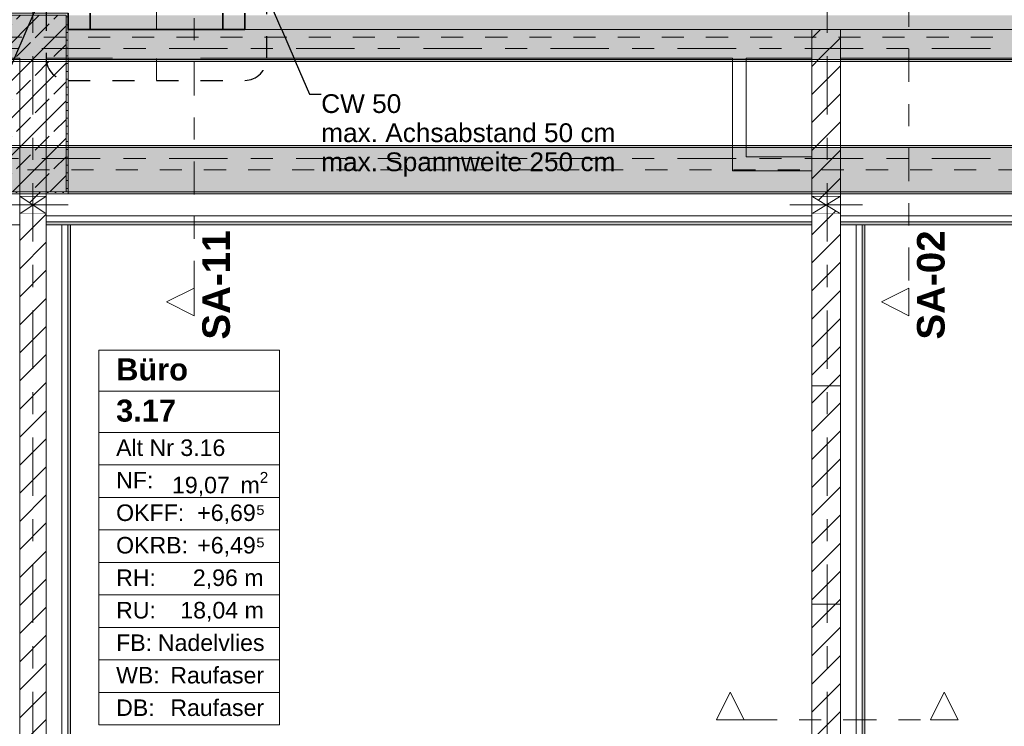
# Model space of a CAD drawing. Header units: metres. Extents: x -3.6 to 84.5, y -11 to 16.8.
# Tile 117 of 256: x 18.5 to 22.9, y 2.8 to 6. Entities that reach past the tile are written whole.
import ezdxf

# ---------------------------------------------------------------- set-up
doc = ezdxf.new("R2010")
doc.units = ezdxf.units.M
doc.header["$MEASUREMENT"] = 0
for name, pattern in [('Achse', [0.2, 0.1, -0.05, 0, -0.05]), ('Punktlinie eng', [0.0375, 0.0125, -0.025]), ('Schnittlinie', [0.3, 0.15, -0.075, 0, -0.075]), ('Strichlinie doppelt', [0.546806, 0.264583, -0.105833, 0.070556, -0.105833]), ('Strichlinie eng', [0.115, 0.075, -0.04]), ('Wipeout_Contour', [1, 0, -1])]:
    doc.linetypes.add(name, pattern=pattern)
for name, color, linetype in [('203 - Marker.Schnitt - Ausbaudetail SA', 7, 'Continuous'), ('208 - Marker.Detail', 7, 'Continuous'), ('401 - Zone.Raum_ Raumbegrenzung_ Whg.', 7, 'Continuous'), ('451 - Universal.Achsen Raster', 7, 'Continuous'), ('605 - Struktur.Wand Innen', 7, 'Continuous'), ('607 - Struktur.Stütze', 7, 'Continuous'), ('608 - Struktur.Träger', 7, 'Continuous'), ('Abbruch_605 - Struktur.Wand Innen', 7, 'Continuous'), ('Abbruch_606 - Struktur.Wand Innen Ausbau', 7, 'Continuous'), ('Neubau_154 - Bemaßung_ Beschriftung.Ausbau - Deckenspiegel', 7, 'Continuous'), ('Neubau_605 - Struktur.Wand Innen', 7, 'Continuous'), ('Neubau_653 - Abdeckung.TB Verkofferung', 7, 'Continuous')]:
    doc.layers.add(name, color=color, linetype=linetype)
doc.styles.add('ERSTELLTER_STIL_1', font='txt')
doc.styles.add('ERSTELLTER_STIL_2', font='txt')
doc.linetypes.add('Abbruch 1', pattern='A,0,[1,2022.0244.A_L5A-PL04.04_iB_Deckenspiegel 2.OG1.Shx,S=0.001984,R=0,X=0,Y=0],-0.25,0', length=0.25)
doc.dimstyles.new('ERSTELLTER_STIL__5', dxfattribs={"dimtxt": 0.18, "dimasz": 0.02736, "dimexe": 0.18, "dimexo": 0.0625, "dimgap": 0, "dimtad": 0, "dimtih": 1, "dimtoh": 1, "dimdec": 4, "dimzin": 0, "dimdsep": 46, "dimcen": 0.09, "dimadec": 0, "dimazin": 0, "dimtfac": 1, "dimtdec": 4, "dimtmove": 0, "dimatfit": 3, "dimldrblk": 'ARROWHEAD_11', "dimfxl": 1, "dimtolj": 1, "dimtzin": 0, "dimarcsym": 0})
pattern_1 = [(45, (0, 0), (-0.01767767, 0.01767767), [0, -0.025])]
pattern_2 = [(45, (0, 0), (-0.08485281, 0.08485281), []), (45, (-0.04243, 0.04243), (-0.08485281, 0.08485281), [0.09, -0.03])]
pattern_3 = [(45, (0, 0), (-0.0636396, 0.0636396), [])]

# ---------------------------------------------------------------- blocks, each defined once
blk = doc.blocks.new('ARROWHEAD_11')
at = {"color": 0, "linetype": 'Continuous', "lineweight": 0}
blk.add_line((0, 0), (-1, 0), dxfattribs=at)
at = {"color": 0, "linetype": 'Continuous', "lineweight": 0, "const_width": 0.25, "flags": 128}
blk.add_lwpolyline([(-0.125, 0, 1), (0.125, 0, 1)], format="xyb", close=True, dxfattribs=at)

msp = doc.modelspace()

# ---------------------------------------------------------------- hatches: boundary and pattern name
at = {"layer": '607 - Struktur.Stütze', "linetype": 'Continuous', "lineweight": 0, "true_color": 0x000000}
h = msp.add_hatch(dxfattribs=at)
h.set_pattern_fill('Gips_0001', color=18, style=0, pattern_type=2)
h.set_pattern_definition(pattern_1)
h.paths.add_polyline_path([(18.37, 6.01), (18.37, 5.19), (18.47, 5.19), (18.47, 5.2), (18.38, 5.2), (18.38, 6), (18.68, 6), (18.68, 5.2), (18.59, 5.2), (18.59, 5.19), (18.69, 5.19), (18.69, 6.01)])
h = msp.add_hatch(dxfattribs=at)
h.set_pattern_fill('Beton__Stahlbeton_0001', color=18, style=0, pattern_type=2)
h.set_pattern_definition(pattern_2)
h.paths.add_polyline_path([(18.38, 5.2), (18.68, 5.2), (18.68, 6), (18.38, 6)])
at = {"layer": 'Abbruch_605 - Struktur.Wand Innen', "linetype": 'Continuous', "lineweight": 0, "true_color": 0x000000}
h = msp.add_hatch(dxfattribs=at)
h.set_pattern_fill('MW_Ziegel_0001', color=18, style=0, pattern_type=2)
h.set_pattern_definition(pattern_3)
h.paths.add_polyline_path([(18.47, 5.18), (18.53, 5.14), (18.59, 5.18)])
h = msp.add_hatch(dxfattribs=at)
h.set_pattern_fill('MW_Ziegel_0001', color=18, style=0, pattern_type=2)
h.set_pattern_definition(pattern_3)
h.paths.add_polyline_path([(22.19, 5.18), (22.06, 5.18), (22.125, 5.14)])
h = msp.add_hatch(dxfattribs=at)
h.set_pattern_fill('MW_Ziegel_0001', color=18, style=0, pattern_type=2)
h.set_pattern_definition(pattern_3)
h.paths.add_polyline_path([(18.47, 5.1), (18.59, 5.1), (18.53, 5.14)])
h = msp.add_hatch(dxfattribs=at)
h.set_pattern_fill('MW_Ziegel_0001', color=18, style=0, pattern_type=2)
h.set_pattern_definition(pattern_3)
h.paths.add_polyline_path([(22.06, 5.1), (22.19, 5.1), (22.125, 5.14)])
at = {"layer": 'Neubau_605 - Struktur.Wand Innen', "linetype": 'Continuous', "lineweight": 0, "true_color": 0x000000}
for points in [[(19.29, 5.935), (18.89, 5.935), (19.09, 5.87)], [(18.89, 5.805), (19.29, 5.805), (19.09, 5.87)]]:
    msp.add_hatch(color=18, dxfattribs=at).paths.add_polyline_path(points)
at = {"layer": 'Neubau_653 - Abdeckung.TB Verkofferung', "linetype": 'Continuous', "lineweight": 0, "true_color": 0x000000}
h = msp.add_hatch(dxfattribs=at)
h.set_pattern_fill('Gips_0001', color=18, style=0, pattern_type=2)
h.set_pattern_definition(pattern_1)
h.paths.add_polyline_path([(18.59, 5.0505), (22.06, 5.0505), (22.06, 5.063), (18.59, 5.063)])
h = msp.add_hatch(dxfattribs=at)
h.set_pattern_fill('Gips_0001', color=18, style=0, pattern_type=2)
h.set_pattern_definition(pattern_1)
h.paths.add_polyline_path([(18.7, 1.01), (18.7, 5.0505), (18.6875, 5.0505), (18.6875, 1.01)])
h = msp.add_hatch(dxfattribs=at)
h.set_pattern_fill('Gips_0001', color=18, style=0, pattern_type=2)
h.set_pattern_definition(pattern_1)
h.paths.add_polyline_path([(22.19, 5.0505), (25.66, 5.0505), (25.66, 5.063), (22.19, 5.063)])
h = msp.add_hatch(dxfattribs=at)
h.set_pattern_fill('Gips_0001', color=18, style=0, pattern_type=2)
h.set_pattern_definition(pattern_1)
h.paths.add_polyline_path([(22.3, 1.01), (22.3, 5.0505), (22.2875, 5.0505), (22.2875, 1.01)])

# ---------------------------------------------------------------- linework, layer by layer
at = {"layer": '208 - Marker.Detail', "color": 30, "linetype": 'Punktlinie eng', "lineweight": 25, "true_color": 0xff6e00}
for p, q in [((18.59, 8.23), (18.59, 5.805)), ((18.69, 5.705), (19.49, 5.705))]:
    msp.add_line(p, q, dxfattribs=at)
at = {"layer": '401 - Zone.Raum_ Raumbegrenzung_ Whg.', "color": 7, "linetype": 'Continuous', "lineweight": 9}
for p, q in [((19.6473, 4.4821), (18.8285, 4.4821)), ((18.8285, 4.4821), (18.8285, 2.783)), ((18.8285, 4.4821), (19.6473, 4.4821)), ((18.8285, 4.2955), (18.8285, 4.4821)), ((19.6473, 2.783), (19.6473, 4.4821)), ((19.6473, 4.4821), (19.6473, 4.2955)), ((19.6473, 4.2955), (18.8285, 4.2955)), ((18.8285, 4.2955), (19.6473, 4.2955)), ((18.8285, 4.1089), (18.8285, 4.2955)), ((19.6473, 4.2955), (19.6473, 4.1089)), ((19.6473, 4.1089), (18.8285, 4.1089)), ((18.8285, 4.1089), (19.6473, 4.1089)), ((18.8285, 3.9615), (18.8285, 4.1089)), ((19.6473, 4.1089), (19.6473, 3.9615)), ((19.6473, 3.9615), (18.8285, 3.9615)), ((18.8285, 3.9615), (19.6473, 3.9615)), ((18.8285, 3.8142), (18.8285, 3.9615)), ((19.6473, 3.9615), (19.6473, 3.8142)), ((19.6473, 3.8142), (18.8285, 3.8142)), ((18.8285, 3.8142), (19.6473, 3.8142)), ((18.8285, 3.6669), (18.8285, 3.8142)), ((19.6473, 3.8142), (19.6473, 3.6669)), ((19.6473, 3.6669), (18.8285, 3.6669)), ((18.8285, 3.6669), (19.6473, 3.6669)), ((18.8285, 3.5196), (18.8285, 3.6669)), ((19.6473, 3.6669), (19.6473, 3.5196)), ((19.6473, 3.5196), (18.8285, 3.5196)), ((18.8285, 3.5196), (19.6473, 3.5196)), ((18.8285, 3.3723), (18.8285, 3.5196)), ((19.6473, 3.5196), (19.6473, 3.3723)), ((19.6473, 3.3723), (18.8285, 3.3723)), ((18.8285, 3.3723), (19.6473, 3.3723)), ((18.8285, 3.2249), (18.8285, 3.3723)), ((19.6473, 3.3723), (19.6473, 3.2249)), ((19.6473, 3.2249), (18.8285, 3.2249)), ((18.8285, 3.2249), (19.6473, 3.2249)), ((18.8285, 3.0776), (18.8285, 3.2249)), ((19.6473, 3.2249), (19.6473, 3.0776)), ((19.6473, 3.0776), (18.8285, 3.0776)), ((18.8285, 3.0776), (19.6473, 3.0776)), ((18.8285, 2.9303), (18.8285, 3.0776)), ((19.6473, 3.0776), (19.6473, 2.9303)), ((19.6473, 2.9303), (18.8285, 2.9303)), ((18.8285, 2.9303), (19.6473, 2.9303)), ((18.8285, 2.783), (18.8285, 2.9303)), ((19.6473, 2.9303), (19.6473, 2.783)), ((18.8285, 2.783), (19.6473, 2.783)), ((19.6473, 2.783), (18.8285, 2.783))]:
    msp.add_line(p, q, dxfattribs=at)
at = {"layer": '605 - Struktur.Wand Innen', "color": 7, "linetype": 'Continuous', "lineweight": 13, "flags": 128}
for points in [[(19.29, 5.935), (18.89, 5.935)], [(18.89, 5.805), (19.29, 5.805)]]:
    msp.add_lwpolyline(points, dxfattribs=at)
at = {"layer": '607 - Struktur.Stütze', "color": 7, "linetype": 'Continuous', "lineweight": 5, "flags": 128}
msp.add_lwpolyline([(18.59, 5.19), (18.69, 5.19), (18.69, 6.01), (18.37, 6.01), (18.37, 5.19), (18.47, 5.19)], dxfattribs=at)
at = {"layer": '607 - Struktur.Stütze', "color": 7, "linetype": 'Continuous', "lineweight": 13, "flags": 128}
msp.add_lwpolyline([(18.38, 5.2), (18.68, 5.2), (18.68, 6), (18.38, 6)], close=True, dxfattribs=at)
at = {"layer": '608 - Struktur.Träger', "color": 7, "linetype": 'Continuous', "lineweight": 13}
msp.add_line((18.69, 5.4), (18.37, 5.4), dxfattribs=at)
at = {"layer": '608 - Struktur.Träger', "color": 7, "linetype": 'Continuous', "lineweight": 5}
for p, q in [((18.69, 5.41), (18.69, 5.4)), ((18.69, 5.2), (18.69, 5.19))]:
    msp.add_line(p, q, dxfattribs=at)
at = {"layer": 'Abbruch_605 - Struktur.Wand Innen', "color": 160, "linetype": 'Abbruch 1', "lineweight": 5, "true_color": 0x3232ff}
for p, q in [((19.09, 6.035), (19.09, 5.705)), ((18.37, 5.14), (18.69, 5.14)), ((18.37, 5.14), (18.69, 5.14)), ((21.96, 5.14), (22.29, 5.14)), ((21.96, 5.14), (22.29, 5.14))]:
    msp.add_line(p, q, dxfattribs=at)
at = {"layer": 'Abbruch_605 - Struktur.Wand Innen', "color": 7, "linetype": 'Abbruch 1', "lineweight": 13}
for p, q in [((18.89, 5.935), (18.89, 5.805)), ((19.29, 5.805), (19.29, 5.935))]:
    msp.add_line(p, q, dxfattribs=at)
at = {"layer": 'Abbruch_605 - Struktur.Wand Innen', "color": 7, "linetype": 'Abbruch 1', "lineweight": 18}
for p, q in [((18.59, 5.18), (18.47, 5.18)), ((22.19, 5.18), (22.06, 5.18)), ((18.47, 5.1), (18.59, 5.1)), ((22.06, 5.1), (22.19, 5.1))]:
    msp.add_line(p, q, dxfattribs=at)
at = {"layer": 'Abbruch_605 - Struktur.Wand Innen', "color": 7, "linetype": 'Abbruch 1', "lineweight": 18, "flags": 128}
for points in [[(18.47, 5.18), (18.47, 5.1)], [(18.59, 5.1), (18.59, 5.18)], [(22.06, 5.18), (22.06, 5.1)], [(22.19, 5.1), (22.19, 5.18)]]:
    msp.add_lwpolyline(points, dxfattribs=at)
at = {"layer": 'Abbruch_606 - Struktur.Wand Innen Ausbau', "color": 7, "linetype": 'Abbruch 1', "lineweight": 13, "flags": 128}
msp.add_lwpolyline([(21.7, 5.295), (21.7125, 5.295)], dxfattribs=at)
at = {"layer": 'Neubau_605 - Struktur.Wand Innen', "color": 1, "linetype": 'Strichlinie eng', "lineweight": 9}
for p, q in [((18.89, 5.935), (19.29, 5.805)), ((19.29, 5.935), (18.89, 5.805))]:
    msp.add_line(p, q, dxfattribs=at)
at = {"layer": 'Neubau_605 - Struktur.Wand Innen', "color": 1, "linetype": 'Continuous', "lineweight": 9}
for p, q in [((18.47, 5.1), (18.59, 5.18)), ((18.47, 5.18), (18.59, 5.1)), ((22.06, 5.1), (22.19, 5.18)), ((22.06, 5.18), (22.19, 5.1))]:
    msp.add_line(p, q, dxfattribs=at)
at = {"layer": 'Neubau_653 - Abdeckung.TB Verkofferung', "color": 1, "linetype": 'Continuous', "lineweight": 9}
for p, q in [((11.4, 5.805), (18.47, 5.805)), ((18.47, 5.0505), (18.47, 5.805)), ((18.59, 5.805), (22.06, 5.805)), ((18.59, 5.0505), (18.59, 5.805)), ((22.06, 5.0505), (22.06, 5.805)), ((22.19, 5.805), (25.66, 5.805)), ((22.19, 5.0505), (22.19, 5.805)), ((11.4, 5.0505), (18.47, 5.0505)), ((18.59, 5.0505), (22.06, 5.0505)), ((18.7, 1.01), (18.7, 5.0505)), ((22.19, 5.0505), (25.66, 5.0505)), ((22.3, 1.01), (22.3, 5.0505))]:
    msp.add_line(p, q, dxfattribs=at)
at = {"layer": 'Neubau_653 - Abdeckung.TB Verkofferung', "color": 1, "linetype": 'Continuous', "lineweight": 5}
for p, q in [((22.06, 5.19), (18.59, 5.19)), ((25.66, 5.19), (22.19, 5.19)), ((22.06, 5.09), (18.59, 5.09)), ((25.66, 5.09), (22.19, 5.09)), ((22.06, 5.063), (18.59, 5.063)), ((22.06, 5.0505), (18.59, 5.0505)), ((18.6605, 5.0505), (18.6605, 1.01)), ((18.6875, 5.0505), (18.6875, 1.01)), ((18.7, 5.0505), (18.7, 1.01)), ((25.66, 5.063), (22.19, 5.063)), ((25.66, 5.0505), (22.19, 5.0505)), ((22.2605, 5.0505), (22.2605, 1.01)), ((22.2875, 5.0505), (22.2875, 1.01)), ((22.3, 5.0505), (22.3, 1.01))]:
    msp.add_line(p, q, dxfattribs=at)
at = {"layer": 'Neubau_653 - Abdeckung.TB Verkofferung', "color": 1, "linetype": 'Continuous', "lineweight": 5, "flags": 128}
for points in [[(18.59, 5.19), (18.59, 5.09), (18.59, 5.063), (18.59, 5.0505)], [(22.06, 5.19), (22.06, 5.09), (22.06, 5.063), (22.06, 5.0505)], [(22.19, 5.19), (22.19, 5.09), (22.19, 5.063), (22.19, 5.0505)], [(18.7, 5.0505), (18.6875, 5.0505), (18.6605, 5.0505)], [(22.3, 5.0505), (22.2875, 5.0505), (22.2605, 5.0505)]]:
    msp.add_lwpolyline(points, dxfattribs=at)

# ---------------------------------------------------------------- texts
at = {"layer": '203 - Marker.Schnitt - Ausbaudetail SA', "color": 7, "lineweight": 13, "char_height": 0.125, "attachment_point": 9, "rotation": 90, "style": 'ERSTELLTER_STIL_1'}
for s, insert in [('\\A1;{\\pqr;\\pt0;\\fArial|b1|i0|c0|p38;SA-11}', (19.4242, 5.0246)), ('\\A1;{\\pqr;\\pt0;\\fArial|b1|i0|c0|p38;SA-02}', (22.6633, 5.0246))]:
    msp.add_mtext(s, dxfattribs=dict(at, insert=insert))
at = {"layer": '401 - Zone.Raum_ Raumbegrenzung_ Whg.', "color": 7, "lineweight": 9, "attachment_point": 1}
for s, insert, char_height, style in [('\\A1;{\\pqj;\\pt0;\\fArial|b1|i0|c0|p38;}', (19.5687, 4.4673), 0.1, 'ERSTELLTER_STIL_1'), ('\\A1;{\\pqj;\\pt0;\\fArial|b1|i0|c0|p38;Büro}', (18.907, 4.4445), 0.1, 'ERSTELLTER_STIL_1'), ('\\A1;{\\pql;\\pt0;\\fArial|b1|i0|c0|p38;3.17}', (18.907, 4.2579), 0.1, 'ERSTELLTER_STIL_1'), ('\\A1;{\\pqj;\\pt0;\\fArial|b1|i0|c0|p38;}', (19.5687, 4.2807), 0.1, 'ERSTELLTER_STIL_1'), ('\\A1;{\\pqj;\\pt0;\\fArial|b0|i0|c0|p38;Alt Nr 3.16}', (18.907, 4.077), 0.075, 'ERSTELLTER_STIL_2'), ('\\A1;{\\pqj;\\pt0;\\fArial|b0|i0|c0|p38;}', (19.5687, 4.0941), 0.075, 'ERSTELLTER_STIL_2'), ('\\A1;{\\pqj;\\pt0;\\fArial|b0|i0|c0|p38;NF: }', (18.907, 3.9297), 0.075, 'ERSTELLTER_STIL_2'), ('\\A1;{\\pql;\\pt0,0.05;\\fArial|b0|i0|c0|p38;19,07\\fArial|b0|i0|c0|p38;\\A1{\\H.66x;\\S^  ;}\\fArial|b0|i0|c0|p38; m\\fArial|b0|i0|c0|p38;\\A1{\\H.66x;\\S2^  ;}}', (19.1602, 3.9297), 0.075, 'ERSTELLTER_STIL_2'), ('\\A1;{\\pqj;\\pt0;\\fArial|b0|i0|c0|p38;+6,69⁵}', (19.2746, 3.7823), 0.075, 'ERSTELLTER_STIL_2'), ('\\A1;{\\pqj;\\pt0;\\fArial|b0|i0|c0|p38;OKFF: }', (18.907, 3.7823), 0.075, 'ERSTELLTER_STIL_2'), ('\\A1;{\\pqj;\\pt0;\\fArial|b0|i0|c0|p38;OKRB: }', (18.907, 3.635), 0.075, 'ERSTELLTER_STIL_2'), ('\\A1;{\\pqj;\\pt0;\\fArial|b0|i0|c0|p38;+6,49⁵}', (19.2746, 3.635), 0.075, 'ERSTELLTER_STIL_2'), ('\\A1;{\\pqj;\\pt0;\\fArial|b0|i0|c0|p38;RH: }', (18.907, 3.4877), 0.075, 'ERSTELLTER_STIL_2'), ('\\A1;{\\pqj;\\pt0;\\fArial|b0|i0|c0|p38;2,96 m}', (19.2547, 3.4877), 0.075, 'ERSTELLTER_STIL_2'), ('\\A1;{\\pqj;\\pt0;\\fArial|b0|i0|c0|p38;RU: }', (18.907, 3.3404), 0.075, 'ERSTELLTER_STIL_2'), ('\\A1;{\\pqj;\\pt0;\\fArial|b0|i0|c0|p38;18,04 m}', (19.1978, 3.3404), 0.075, 'ERSTELLTER_STIL_2'), ('\\A1;{\\pqj;\\pt0;\\fArial|b0|i0|c0|p38;FB: }', (18.907, 3.1931), 0.075, 'ERSTELLTER_STIL_2'), ('\\A1;{\\pqj;\\pt0;\\fArial|b0|i0|c0|p38;Nadelvlies}', (19.0963, 3.1931), 0.075, 'ERSTELLTER_STIL_2'), ('\\A1;{\\pqj;\\pt0;\\fArial|b0|i0|c0|p38;WB: }', (18.907, 3.0457), 0.075, 'ERSTELLTER_STIL_2'), ('\\A1;{\\pqj;\\pt0;\\fArial|b0|i0|c0|p38;Raufaser}', (19.1525, 3.0457), 0.075, 'ERSTELLTER_STIL_2'), ('\\A1;{\\pqj;\\pt0;\\fArial|b0|i0|c0|p38;Raufaser}', (19.1525, 2.8984), 0.075, 'ERSTELLTER_STIL_2'), ('\\A1;{\\pqj;\\pt0;\\fArial|b0|i0|c0|p38;DB: }', (18.907, 2.8984), 0.075, 'ERSTELLTER_STIL_2')]:
    msp.add_mtext(s, dxfattribs=dict(at, insert=insert, char_height=char_height, style=style))
at = {"layer": 'Neubau_154 - Bemaßung_ Beschriftung.Ausbau - Deckenspiegel', "color": 1, "linetype": 'Continuous', "lineweight": 13, "insert": (19.8364, 5.642), "char_height": 0.085, "attachment_point": 1, "line_spacing_factor": 0.930912, "style": 'ERSTELLTER_STIL_2'}
msp.add_mtext('\\A1;{\\pql;\\fArial|b0|i0|c0|p38;CW 50\\P\\pql;\\fArial|b0|i0|c0|p38;max. Achsabstand 50 cm\\P\\pql;\\fArial|b0|i0|c0|p38;max. Spannweite 250 \\fArial|b0|i0|c0|p38;c\\fArial|b0|i0|c0|p38;m }', dxfattribs=at)

# ---------------------------------------------------------------- leaders
at = {"layer": 'Neubau_154 - Bemaßung_ Beschriftung.Ausbau - Deckenspiegel', "color": 1, "linetype": 'Continuous', "lineweight": 13, "annotation_type": 0, "has_hookline": 1, "hookline_direction": 1, "text_width": 1.3167}
msp.add_leader([(18.5675, 6.0899), (18.3739, 5.642), (18.3018, 5.642)], dimstyle='ERSTELLTER_STIL__5', dxfattribs=at)

# ---------------------------------------------------------------- wipeouts: each hides what was drawn before it
at = {"color": 254, "linetype": 'Wipeout_Contour', "lineweight": 0, "ltscale": 89.031881}
msp.add_wipeout([(22.19, 3.33), (22.06, 3.33), (22.06, 0.7), (22.19, 0.7)], dxfattribs=at).dxf.layer = '605 - Struktur.Wand Innen'

# ---------------------------------------------------------------- next in the draw order: hatches: boundary and pattern name
at = {"layer": '605 - Struktur.Wand Innen', "linetype": 'Continuous', "lineweight": 0, "true_color": 0x000000}
h = msp.add_hatch(dxfattribs=at)
h.set_pattern_fill('MW_Ziegel_0001', color=18, style=0, pattern_type=2)
h.set_pattern_definition(pattern_3)
h.paths.add_polyline_path([(22.19, 3.33), (22.06, 3.33), (22.06, 0.7), (22.19, 0.7)])

# ---------------------------------------------------------------- next in the draw order: linework, layer by layer
at = {"layer": '203 - Marker.Schnitt - Ausbaudetail SA', "color": 7, "linetype": 'Schnittlinie', "lineweight": 13}
msp.add_line((21.7525, 2.806), (22.5975, 2.806), dxfattribs=at)
at = {"layer": '605 - Struktur.Wand Innen', "color": 7, "linetype": 'Continuous', "lineweight": 18}
msp.add_line((22.19, 3.33), (22.06, 3.33), dxfattribs=at)
at = {"layer": '605 - Struktur.Wand Innen', "color": 7, "linetype": 'Continuous', "lineweight": 18, "flags": 128}
for points in [[(22.06, 3.33), (22.06, 0.7)], [(22.19, 0.7), (22.19, 3.33)]]:
    msp.add_lwpolyline(points, dxfattribs=at)

# ---------------------------------------------------------------- next in the draw order: wipeouts: each hides what was drawn before it
at = {"color": 254, "linetype": 'Wipeout_Contour', "lineweight": 0, "ltscale": 84.815404}
msp.add_wipeout([(18.69, 5.805), (22.06, 5.805), (22.06, 5.935), (18.69, 5.935)], dxfattribs=at).dxf.layer = '605 - Struktur.Wand Innen'
at = {"color": 254, "linetype": 'Wipeout_Contour', "lineweight": 0, "ltscale": 98.3643}
msp.add_wipeout([(25.57, 5.935), (22.19, 5.935), (22.19, 5.805), (25.57, 5.805)], dxfattribs=at).dxf.layer = '605 - Struktur.Wand Innen'
at = {"color": 254, "linetype": 'Wipeout_Contour', "lineweight": 0, "ltscale": 76.996529}
msp.add_wipeout([(18.59, 5.2), (18.47, 5.2), (18.47, 5.18), (18.59, 5.18)], dxfattribs=at).dxf.layer = '605 - Struktur.Wand Innen'
at = {"color": 254, "linetype": 'Wipeout_Contour', "lineweight": 0, "ltscale": 75.51504}
msp.add_wipeout([(18.59, 5.1), (18.47, 5.1), (18.47, 0.7), (18.59, 0.7)], dxfattribs=at).dxf.layer = '605 - Struktur.Wand Innen'
at = {"color": 254, "linetype": 'Wipeout_Contour', "lineweight": 0, "ltscale": 90.509928}
msp.add_wipeout([(22.06, 4.32), (22.19, 4.32), (22.19, 5.1), (22.06, 5.1)], dxfattribs=at).dxf.layer = '605 - Struktur.Wand Innen'

# ---------------------------------------------------------------- next in the draw order: hatches: boundary and pattern name
at = {"layer": '605 - Struktur.Wand Innen', "linetype": 'Continuous', "lineweight": 0, "true_color": 0x000000}
h = msp.add_hatch(dxfattribs=at)
h.set_pattern_fill('MW_Ziegel_0001', color=18, style=0, pattern_type=2)
h.set_pattern_definition(pattern_3)
h.paths.add_polyline_path([(18.59, 5.2), (18.47, 5.2), (18.47, 5.18), (18.59, 5.18)])
h = msp.add_hatch(dxfattribs=at)
h.set_pattern_fill('MW_Ziegel_0001', color=18, style=0, pattern_type=2)
h.set_pattern_definition(pattern_3)
h.paths.add_polyline_path([(18.59, 5.1), (18.47, 5.1), (18.47, 0.7), (18.59, 0.7)])
h = msp.add_hatch(dxfattribs=at)
h.set_pattern_fill('MW_Ziegel_0001', color=18, style=0, pattern_type=2)
h.set_pattern_definition(pattern_3)
h.paths.add_polyline_path([(22.06, 4.32), (22.19, 4.32), (22.19, 5.1), (22.06, 5.1)])
at = {"layer": 'Neubau_605 - Struktur.Wand Innen', "linetype": 'Continuous', "lineweight": 0, "true_color": 0x000000}
h = msp.add_hatch(dxfattribs=at)
h.set_pattern_fill('MW_Ziegel_0001', color=18, style=0, pattern_type=2)
h.set_pattern_definition(pattern_3)
h.paths.add_polyline_path([(22.19, 4.32), (22.06, 4.32), (22.06, 3.33), (22.19, 3.33)])

# ---------------------------------------------------------------- next in the draw order: linework, layer by layer
at = {"layer": '203 - Marker.Schnitt - Ausbaudetail SA', "color": 7, "linetype": 'Schnittlinie', "lineweight": 13}
for p, q in [((19.2609, 8.937), (19.2609, 4.763)), ((22.5, 6.2975), (22.5, 4.763))]:
    msp.add_line(p, q, dxfattribs=at)
at = {"layer": '208 - Marker.Detail', "color": 30, "linetype": 'Punktlinie eng', "lineweight": 25, "true_color": 0xff6e00}
msp.add_line((19.59, 5.805), (19.59, 8.23), dxfattribs=at)
for centre, start, end in [((18.69, 5.805), 180, 270), ((19.49, 5.805), 270, 0)]:
    msp.add_arc(centre, 0.1, start, end, dxfattribs=at)
at = {"layer": '451 - Universal.Achsen Raster', "color": 160, "linetype": 'Strichlinie doppelt', "lineweight": 9, "true_color": 0x3232ff}
msp.add_line((18.53, -10.585), (18.53, 16.355), dxfattribs=at)
at = {"layer": '605 - Struktur.Wand Innen', "color": 7, "linetype": 'Continuous', "lineweight": 18}
for p, q in [((22.06, 5.935), (22.06, 5.805)), ((22.19, 5.805), (22.19, 5.935)), ((22.19, 4.32), (22.06, 4.32))]:
    msp.add_line(p, q, dxfattribs=at)
at = {"layer": '605 - Struktur.Wand Innen', "color": 7, "linetype": 'Continuous', "lineweight": 13, "flags": 128}
for points in [[(18.89, 5.935), (18.69, 5.935)], [(25.57, 5.935), (19.29, 5.935)], [(18.69, 5.805), (18.89, 5.805)], [(19.29, 5.805), (21.7, 5.805)], [(21.7625, 5.805), (22.06, 5.805)], [(22.19, 5.805), (25.57, 5.805)]]:
    msp.add_lwpolyline(points, dxfattribs=at)
at = {"layer": '605 - Struktur.Wand Innen', "color": 7, "linetype": 'Continuous', "lineweight": 18, "flags": 128}
for points in [[(18.47, 5.2), (18.47, 5.18)], [(18.59, 5.18), (18.59, 5.2)], [(18.47, 5.1), (18.47, 0.7)], [(18.59, 0.7), (18.59, 5.1)], [(22.06, 5.1), (22.06, 4.32)], [(22.19, 4.32), (22.19, 5.1)]]:
    msp.add_lwpolyline(points, dxfattribs=at)
at = {"layer": '608 - Struktur.Träger', "color": 7, "linetype": 'Continuous', "lineweight": 5}
msp.add_line((18.69, 5.8), (18.69, 5.79), dxfattribs=at)
at = {"layer": 'Abbruch_606 - Struktur.Wand Innen Ausbau', "color": 7, "linetype": 'Abbruch 1', "lineweight": 13, "flags": 128}
for points in [[(21.7, 5.805), (21.7, 5.295)], [(21.7625, 5.3575), (21.7625, 5.805)]]:
    msp.add_lwpolyline(points, dxfattribs=at)
at = {"layer": 'Neubau_605 - Struktur.Wand Innen', "color": 1, "linetype": 'Continuous', "lineweight": 18, "flags": 128}
for points in [[(22.06, 4.32), (22.06, 3.33)], [(22.19, 3.33), (22.19, 4.32)]]:
    msp.add_lwpolyline(points, dxfattribs=at)
at = {"layer": 'Neubau_653 - Abdeckung.TB Verkofferung', "color": 1, "linetype": 'Continuous', "lineweight": 9}
for p, q in [((18.59, 1.01), (18.59, 5.0505)), ((18.7, 5.0505), (18.59, 5.0505)), ((22.19, 1.01), (22.19, 5.0505)), ((22.3, 5.0505), (22.19, 5.0505))]:
    msp.add_line(p, q, dxfattribs=at)
at = {"layer": 'Neubau_653 - Abdeckung.TB Verkofferung', "color": 1, "linetype": 'Continuous', "lineweight": 35, "flags": 128}
for points in [[(18.69, 6.01), (18.69, 5.935)], [(18.79, 6.01), (18.79, 5.935)], [(19.39, 6.01), (19.39, 5.935)], [(19.49, 6.01), (19.49, 5.935)], [(18.79, 5.935), (18.69, 5.935)], [(19.39, 5.935), (18.79, 5.935)], [(19.49, 5.935), (19.39, 5.935)]]:
    msp.add_lwpolyline(points, dxfattribs=at)

# ---------------------------------------------------------------- next in the draw order: leaders
at = {"layer": 'Neubau_154 - Bemaßung_ Beschriftung.Ausbau - Deckenspiegel', "color": 1, "linetype": 'Continuous', "lineweight": 13, "annotation_type": 0, "has_hookline": 1, "hookline_direction": 0, "text_width": 1.3167}
msp.add_leader([(19.59, 6.0899), (19.7836, 5.642), (19.8364, 5.642)], dimstyle='ERSTELLTER_STIL__5', dxfattribs=at)

# ---------------------------------------------------------------- next in the draw order: wipeouts: each hides what was drawn before it
at = {"color": 254, "linetype": 'Wipeout_Contour', "lineweight": 0, "ltscale": 65.577964}
msp.add_wipeout([(21.6275, 2.806), (21.7525, 2.806), (21.69, 2.931)], dxfattribs=at).dxf.layer = '203 - Marker.Schnitt - Ausbaudetail SA'
at = {"color": 254, "linetype": 'Wipeout_Contour', "lineweight": 0, "ltscale": 68.466407}
msp.add_wipeout([(22.7225, 2.806), (22.66, 2.931), (22.5975, 2.806)], dxfattribs=at).dxf.layer = '203 - Marker.Schnitt - Ausbaudetail SA'

# ---------------------------------------------------------------- next in the draw order: linework, layer by layer
at = {"layer": '203 - Marker.Schnitt - Ausbaudetail SA', "color": 7, "linetype": 'Continuous', "lineweight": 13, "flags": 128}
for points in [[(21.6275, 2.806), (21.7525, 2.806), (21.69, 2.931)], [(22.7225, 2.806), (22.5975, 2.806), (22.66, 2.931)]]:
    msp.add_lwpolyline(points, close=True, dxfattribs=at)

# ---------------------------------------------------------------- next in the draw order: wipeouts: each hides what was drawn before it
at = {"color": 254, "linetype": 'Wipeout_Contour', "lineweight": 0, "ltscale": 58.882053}
msp.add_wipeout([(19.2609, 4.638), (19.2609, 4.763), (19.1359, 4.7005)], dxfattribs=at).dxf.layer = '203 - Marker.Schnitt - Ausbaudetail SA'
at = {"color": 254, "linetype": 'Wipeout_Contour', "lineweight": 0, "ltscale": 68.354648}
msp.add_wipeout([(22.5, 4.638), (22.5, 4.763), (22.375, 4.7005)], dxfattribs=at).dxf.layer = '203 - Marker.Schnitt - Ausbaudetail SA'
at = {"color": 254, "linetype": 'Wipeout_Contour', "lineweight": 0, "ltscale": 91.581188}
msp.add_wipeout([(22.06, 5.935), (22.06, 5.805), (22.19, 5.805), (22.19, 5.935)], dxfattribs=at).dxf.layer = '605 - Struktur.Wand Innen'

# ---------------------------------------------------------------- next in the draw order: hatches: boundary and pattern name
at = {"layer": '605 - Struktur.Wand Innen', "linetype": 'Continuous', "lineweight": 0, "true_color": 0x000000}
h = msp.add_hatch(dxfattribs=at)
h.set_pattern_fill('MW_Ziegel_0001', color=18, style=0, pattern_type=2)
h.set_pattern_definition(pattern_3)
h.paths.add_polyline_path([(22.06, 5.935), (22.06, 5.805), (22.19, 5.805), (22.19, 5.935)])

# ---------------------------------------------------------------- next in the draw order: linework, layer by layer
at = {"layer": '203 - Marker.Schnitt - Ausbaudetail SA', "color": 7, "linetype": 'Continuous', "lineweight": 13, "flags": 128}
for points in [[(19.2609, 4.638), (19.2609, 4.763), (19.1359, 4.7005)], [(22.5, 4.638), (22.5, 4.763), (22.375, 4.7005)]]:
    msp.add_lwpolyline(points, close=True, dxfattribs=at)
at = {"layer": '451 - Universal.Achsen Raster', "color": 160, "linetype": 'Strichlinie doppelt', "lineweight": 9, "true_color": 0x3232ff}
msp.add_line((64.935, 5.85), (-3.175, 5.85), dxfattribs=at)
at = {"layer": '605 - Struktur.Wand Innen', "color": 7, "linetype": 'Continuous', "lineweight": 13}
msp.add_line((22.19, 5.935), (22.06, 5.935), dxfattribs=at)
at = {"layer": '608 - Struktur.Träger', "color": 7, "linetype": 'Achse', "lineweight": 9}
msp.add_line((0.38, 5.9), (61.88, 5.9), dxfattribs=at)

# ---------------------------------------------------------------- next in the draw order: wipeouts: each hides what was drawn before it
at = {"color": 254, "linetype": 'Wipeout_Contour', "lineweight": 0, "ltscale": 91.208532}
msp.add_wipeout([(22.19, 5.805), (22.06, 5.805), (22.06, 5.18), (22.19, 5.18)], dxfattribs=at).dxf.layer = '605 - Struktur.Wand Innen'

# ---------------------------------------------------------------- next in the draw order: hatches: boundary and pattern name
at = {"layer": '605 - Struktur.Wand Innen', "linetype": 'Continuous', "lineweight": 0, "true_color": 0x000000}
h = msp.add_hatch(dxfattribs=at)
h.set_pattern_fill('MW_Ziegel_0001', color=18, style=0, pattern_type=2)
h.set_pattern_definition(pattern_3)
h.paths.add_polyline_path([(22.19, 5.805), (22.06, 5.805), (22.06, 5.18), (22.19, 5.18)])
at = {"layer": '608 - Struktur.Träger', "linetype": 'Continuous', "lineweight": 0, "true_color": 0x000000}
h = msp.add_hatch(dxfattribs=at)
h.set_pattern_fill('Beton__Stahlbeton_0001', color=18, style=0, pattern_type=2)
h.set_pattern_definition(pattern_2)
h.paths.add_polyline_path([(0.69, 6), (0.38, 6), (0.38, 5.8), (0.69, 5.8), (7.57, 5.8), (7.89, 5.8), (11.17, 5.8), (11.49, 5.8), (18.37, 5.8), (18.69, 5.8), (22.06, 5.8), (22.19, 5.8), (25.57, 5.8), (25.89, 5.8), (32.77, 5.8), (33.09, 5.8), (36.465, 5.8), (36.605, 5.8), (39.97, 5.8), (40.29, 5.8), (47.17, 5.8), (47.49, 5.8), (50.85, 5.8), (51.02, 5.8), (54.37, 5.8), (54.69, 5.8), (58.07, 5.8), (58.205, 5.8), (61.57, 5.8), (61.88, 5.8), (61.88, 6), (61.57, 6), (54.69, 6), (54.37, 6), (50.9625, 6), (50.8975, 6), (47.49, 6), (47.17, 6), (40.29, 6), (39.97, 6), (33.09, 6), (25.57, 6), (18.69, 6), (18.37, 6), (14.945, 6), (14.88, 6), (11.49, 6), (11.17, 6), (7.89, 6), (7.57, 6)])
h = msp.add_hatch(dxfattribs=at)
h.set_pattern_fill('Gips_0001', color=18, style=0, pattern_type=2)
h.set_pattern_definition(pattern_1)
h.paths.add_polyline_path([(18.69, 5.8), (18.69, 5.79), (22.06, 5.79), (22.06, 5.8)])
h = msp.add_hatch(dxfattribs=at)
h.set_pattern_fill('Gips_0001', color=18, style=0, pattern_type=2)
h.set_pattern_definition(pattern_1)
h.paths.add_polyline_path([(22.19, 5.79), (25.57, 5.79), (25.57, 5.8), (22.19, 5.8)])
h = msp.add_hatch(dxfattribs=at)
h.set_pattern_fill('Beton__Stahlbeton_0001', color=18, style=0, pattern_type=2)
h.set_pattern_definition(pattern_2)
h.paths.add_polyline_path([(14.5051, 5.2), (18.37, 5.2), (18.69, 5.2), (22.06, 5.2), (22.19, 5.2), (25.57, 5.2), (25.89, 5.2), (29.23, 5.2), (29.41, 5.2), (32.77, 5.2), (33.09, 5.2), (36.465, 5.2), (36.605, 5.2), (39.97, 5.2), (40.29, 5.2), (47.17, 5.2), (47.49, 5.2), (50.85, 5.2), (51.02, 5.2), (54.37, 5.2), (54.69, 5.2), (58.07, 5.2), (58.205, 5.2), (61.57, 5.2), (61.88, 5.2), (61.88, 5.4), (61.57, 5.4), (58.205, 5.4), (58.07, 5.4), (54.69, 5.4), (54.37, 5.4), (51.02, 5.4), (50.85, 5.4), (47.49, 5.4), (47.17, 5.4), (40.29, 5.4), (39.97, 5.4), (36.605, 5.4), (36.465, 5.4), (33.09, 5.4), (32.77, 5.4), (29.41, 5.4), (29.23, 5.4), (25.89, 5.4), (25.57, 5.4), (22.19, 5.4), (22.06, 5.4), (18.69, 5.4), (18.37, 5.4), (14.5051, 5.4)])
h = msp.add_hatch(dxfattribs=at)
h.set_pattern_fill('Gips_0001', color=18, style=0, pattern_type=2)
h.set_pattern_definition(pattern_1)
h.paths.add_polyline_path([(18.69, 5.41), (18.69, 5.4), (22.06, 5.4), (22.06, 5.41)])
h = msp.add_hatch(dxfattribs=at)
h.set_pattern_fill('Gips_0001', color=18, style=0, pattern_type=2)
h.set_pattern_definition(pattern_1)
h.paths.add_polyline_path([(25.57, 5.41), (22.19, 5.41), (22.19, 5.4), (25.57, 5.4)])
h = msp.add_hatch(dxfattribs=at)
h.set_pattern_fill('Gips_0001', color=18, style=0, pattern_type=2)
h.set_pattern_definition(pattern_1)
h.paths.add_polyline_path([(22.06, 5.2), (18.69, 5.2), (18.69, 5.19), (22.06, 5.19)])
h = msp.add_hatch(dxfattribs=at)
h.set_pattern_fill('Gips_0001', color=18, style=0, pattern_type=2)
h.set_pattern_definition(pattern_1)
h.paths.add_polyline_path([(25.57, 5.2), (22.19, 5.2), (22.19, 5.19), (25.57, 5.19)])

# ---------------------------------------------------------------- next in the draw order: linework, layer by layer
at = {"layer": '451 - Universal.Achsen Raster', "color": 160, "linetype": 'Strichlinie doppelt', "lineweight": 9, "true_color": 0x3232ff}
for p, q in [((22.13, -10.585), (22.13, 16.355)), ((64.935, 5.35), (-3.175, 5.35))]:
    msp.add_line(p, q, dxfattribs=at)
at = {"layer": '605 - Struktur.Wand Innen', "color": 7, "linetype": 'Continuous', "lineweight": 18}
for p, q in [((22.06, 5.935), (22.06, 5.805)), ((22.19, 5.805), (22.19, 5.935))]:
    msp.add_line(p, q, dxfattribs=at)
at = {"layer": '605 - Struktur.Wand Innen', "color": 7, "linetype": 'Continuous', "lineweight": 18, "flags": 128}
for points in [[(22.06, 5.805), (22.06, 5.18)], [(22.19, 5.18), (22.19, 5.805)]]:
    msp.add_lwpolyline(points, dxfattribs=at)
at = {"layer": '608 - Struktur.Träger', "color": 7, "linetype": 'Continuous', "lineweight": 13}
for p, q in [((0.38, 5.79), (61.88, 5.79)), ((14.5051, 5.41), (61.88, 5.41)), ((22.06, 5.4), (18.69, 5.4)), ((22.19, 5.4), (22.06, 5.4)), ((25.57, 5.4), (22.19, 5.4)), ((14.5051, 5.19), (61.88, 5.19))]:
    msp.add_line(p, q, dxfattribs=at)
at = {"layer": '608 - Struktur.Träger', "color": 7, "linetype": 'Continuous', "lineweight": 5}
for p, q in [((22.06, 5.79), (18.69, 5.79)), ((22.06, 5.8), (22.06, 5.79)), ((22.19, 5.8), (22.19, 5.79)), ((25.57, 5.79), (22.19, 5.79)), ((22.06, 5.41), (18.69, 5.41)), ((22.06, 5.41), (22.06, 5.4)), ((22.19, 5.41), (22.19, 5.4)), ((25.57, 5.41), (22.19, 5.41)), ((22.06, 5.19), (18.69, 5.19)), ((22.06, 5.2), (22.06, 5.19)), ((22.19, 5.2), (22.19, 5.19)), ((25.57, 5.19), (22.19, 5.19))]:
    msp.add_line(p, q, dxfattribs=at)
at = {"layer": '608 - Struktur.Träger', "color": 7, "linetype": 'Achse', "lineweight": 9}
msp.add_line((14.5051, 5.3), (61.88, 5.3), dxfattribs=at)
at = {"layer": '608 - Struktur.Träger', "color": 7, "linetype": 'Continuous', "lineweight": 13, "flags": 128}
for points in [[(51.02, 5.8), (50.85, 5.8), (47.49, 5.8), (47.17, 5.8), (40.29, 5.8), (39.97, 5.8), (36.605, 5.8), (36.465, 5.8), (33.09, 5.8), (32.77, 5.8), (25.89, 5.8), (25.57, 5.8), (22.19, 5.8), (22.06, 5.8), (18.69, 5.8), (18.37, 5.8), (11.49, 5.8), (11.17, 5.8), (7.89, 5.8), (7.57, 5.8), (0.69, 5.8), (0.38, 5.8)], [(51.02, 5.2), (50.85, 5.2), (47.49, 5.2), (47.17, 5.2), (40.29, 5.2), (39.97, 5.2), (36.605, 5.2), (36.465, 5.2), (33.09, 5.2), (32.77, 5.2), (29.41, 5.2), (29.23, 5.2), (25.89, 5.2), (25.57, 5.2), (22.19, 5.2), (22.06, 5.2), (18.69, 5.2), (18.37, 5.2), (14.5051, 5.2)]]:
    msp.add_lwpolyline(points, dxfattribs=at)
at = {"layer": 'Abbruch_606 - Struktur.Wand Innen Ausbau', "color": 7, "linetype": 'Abbruch 1', "lineweight": 13, "flags": 128}
for points in [[(22.06, 5.3575), (21.7625, 5.3575)], [(22.06, 5.3075), (22.06, 5.3575)], [(21.7125, 5.295), (22.06, 5.295)], [(22.06, 5.295), (22.06, 5.3075)]]:
    msp.add_lwpolyline(points, dxfattribs=at)

doc.saveas('drawing.dxf')
